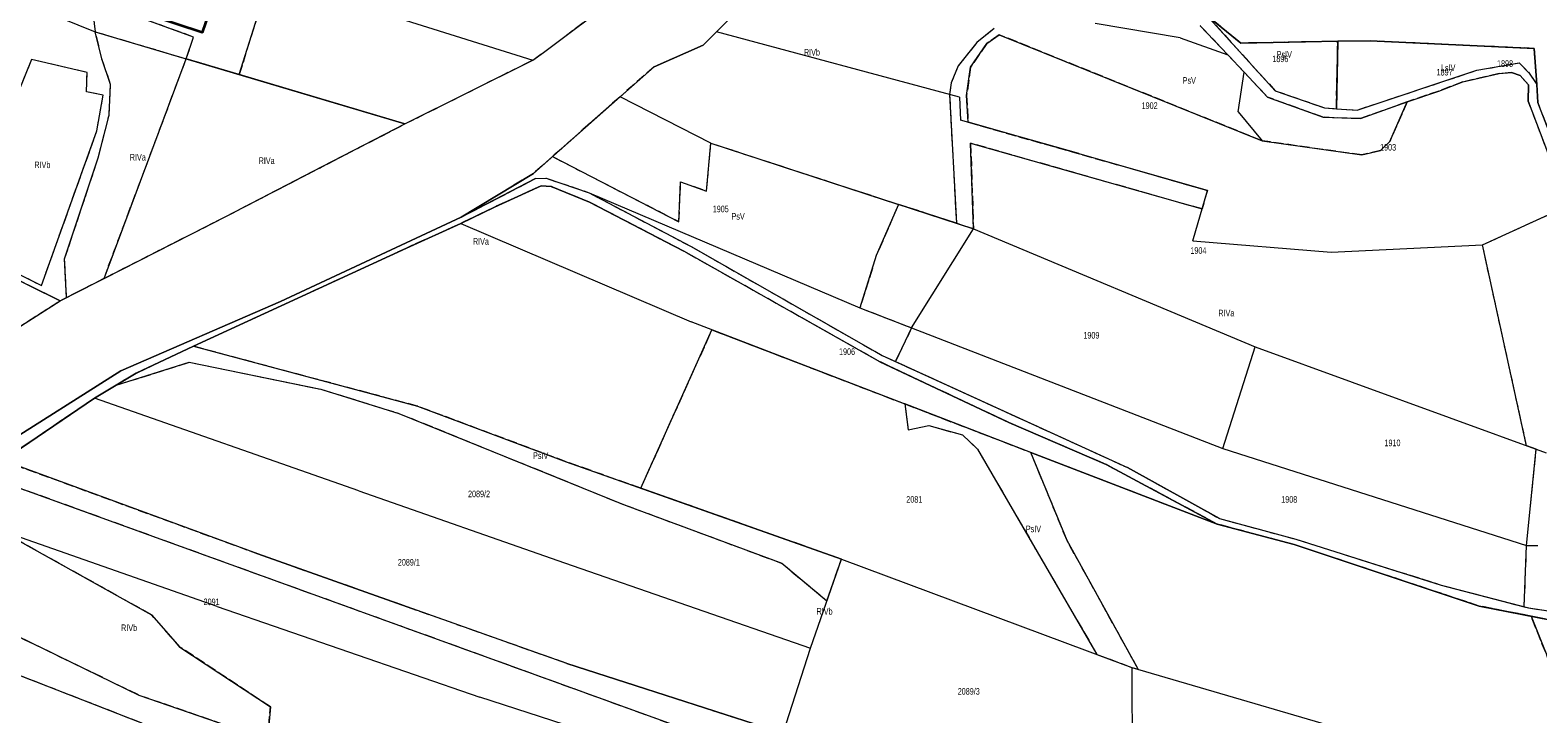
# Model space of a CAD drawing. Header units: metres. Extents: x 7496145 to 7500200, y 5498500 to 5502080.
# Tile 62 of 202: x 7497574 to 7497916, y 5499478 to 5499634. Entities that reach past the tile are written whole.
import ezdxf
from ezdxf.enums import TextEntityAlignment as Align

# ---------------------------------------------------------------- set-up
doc = ezdxf.new("R2010")
doc.units = ezdxf.units.M
doc.header["$MEASUREMENT"] = 0
for name, pattern in [('2.25_0.75', [3, 2.25, -0.75]), ('219-1000', [0]), ('egug-1000', [0])]:
    doc.linetypes.add(name, pattern=pattern)
doc.layers.get('0').update_dxf_attribs({"color": 2, "linetype": 'CONTINUOUS', "lineweight": 5})
for name, color, linetype in [('209-oznaczenie konturu klasyfikacyjnego', 7, 'CONTINUOUS'), ('211-numer działki ewidencyjnej', 7, 'CONTINUOUS'), ('217-kontur klasyfikacyjny', 7, 'CONTINUOUS'), ('218-kontur użytku gruntowego', 7, 'CONTINUOUS'), ('219-działka ewidencyjna', 7, 'CONTINUOUS'), ('312-budynek ewidencyjny', 7, 'CONTINUOUS'), ('Punkt budynku', 7, 'CONTINUOUS')]:
    doc.layers.add(name, color=color, linetype=linetype)
doc.styles.get("Standard").update_dxf_attribs({"font": 'Working1250', "width": 0.75})

# ---------------------------------------------------------------- blocks, each defined once
blk = doc.blocks.new('PUNKTBUD')
at = {"color": 0}
blk.add_circle((0, 0), 0.09, dxfattribs=at)

msp = doc.modelspace()

# ---------------------------------------------------------------- linework, layer by layer
at = {"layer": '217-kontur klasyfikacyjny', "color": 3, "linetype": '2.25_0.75', "lineweight": 18, "flags": 128}
for points in [[(7497744.72, 5499648.22), (7497729.82, 5499633.29)], [(7497628.31, 5499645.69), (7497621.38, 5499623.58)], [(7497690.54, 5499628.64), (7497711.32, 5499644.26)], [(7497610.99, 5499632.12), (7497599.59, 5499636.27)], [(7497792.94, 5499634.05), (7497789, 5499630.89)], [(7497846.05, 5499628.06), (7497839.76, 5499634.68)], [(7497841.27, 5499637.01), (7497856.76, 5499619.93)], [(7497848.99, 5499630.74), (7497841.27, 5499637.01)], [(7497590.16, 5499627.18), (7497588.69, 5499633.32)], [(7497588.69, 5499633.32), (7497609.35, 5499627.17)], [(7497609.35, 5499627.17), (7497610.99, 5499632.12)], [(7497729.82, 5499633.29), (7497726.82, 5499630.27)], [(7497789, 5499630.89), (7497784.77, 5499625.58)], [(7497791.23, 5499630.65), (7497787.56, 5499625.26)], [(7497794.08, 5499632.64), (7497791.23, 5499630.65)], [(7497853.79, 5499608.54), (7497794.08, 5499632.64)], [(7497870.98, 5499631.16), (7497848.99, 5499630.74)], [(7497870.68, 5499615.82), (7497870.98, 5499631.16)], [(7497878.38, 5499631.24), (7497870.98, 5499631.16)], [(7497915.59, 5499629.53), (7497878.38, 5499631.24)], [(7497592.16, 5499621.37), (7497590.16, 5499627.18)], [(7497590.67, 5499577.28), (7497609.35, 5499627.17)], [(7497621.38, 5499623.58), (7497609.35, 5499627.17)], [(7497688.11, 5499626.9), (7497690.54, 5499628.64)], [(7497726.82, 5499630.27), (7497715.69, 5499625.37)], [(7497849.76, 5499624.12), (7497846.05, 5499628.06)], [(7497916.22, 5499621.32), (7497915.59, 5499629.53)], [(7497574.2, 5499627), (7497557.19, 5499585.2)], [(7497586.83, 5499624.06), (7497574.2, 5499627)], [(7497586.69, 5499619.68), (7497586.83, 5499624.06)], [(7497659.04, 5499612.36), (7497688.11, 5499626.9)], [(7497715.69, 5499625.37), (7497707.91, 5499618.56)], [(7497784.77, 5499625.58), (7497783.19, 5499621.74)], [(7497787.56, 5499625.26), (7497786.67, 5499618.86)], [(7497855.07, 5499618.44), (7497849.76, 5499624.12)], [(7497875.43, 5499615.52), (7497902.59, 5499624.56)], [(7497907.65, 5499623.8), (7497899.43, 5499621.92)], [(7497902.59, 5499624.56), (7497912.19, 5499626.25)], [(7497910.5, 5499624.09), (7497907.65, 5499623.8)], [(7497912.44, 5499623.35), (7497910.5, 5499624.09)], [(7497912.19, 5499626.25), (7497914.51, 5499623.91)], [(7497914.51, 5499623.91), (7497916.22, 5499621.32)], [(7497591.81, 5499614.39), (7497592.16, 5499621.37)], [(7497659.04, 5499612.36), (7497621.38, 5499623.58)], [(7497783.19, 5499621.74), (7497782.79, 5499619.08)], [(7497899.43, 5499621.92), (7497893.99, 5499619.84)], [(7497914.34, 5499621.24), (7497912.44, 5499623.35)], [(7497914.28, 5499617.58), (7497914.34, 5499621.24)], [(7497916.22, 5499621.32), (7497916.43, 5499617.25)], [(7497590.49, 5499618.92), (7497586.69, 5499619.68)], [(7497589.06, 5499610.84), (7497590.49, 5499618.92)], [(7497707.91, 5499618.56), (7497699.08, 5499610.72)], [(7497782.79, 5499619.08), (7497784.34, 5499589.8)], [(7497786.67, 5499618.86), (7497787, 5499612.76)], [(7497867.67, 5499613.88), (7497855.07, 5499618.44)], [(7497856.76, 5499619.93), (7497867.97, 5499616.02)], [(7497886.74, 5499617.37), (7497876.15, 5499613.59)], [(7497886.74, 5499617.37), (7497882.84, 5499608.41)], [(7497893.99, 5499619.84), (7497886.74, 5499617.37)], [(7497923.28, 5499593.74), (7497914.28, 5499617.58)], [(7497916.43, 5499617.25), (7497925.76, 5499593.08)], [(7497589.43, 5499604.93), (7497591.81, 5499614.39)], [(7497876.15, 5499613.59), (7497867.67, 5499613.88)], [(7497867.97, 5499616.02), (7497870.68, 5499615.82)], [(7497870.68, 5499615.82), (7497875.43, 5499615.52)], [(7497576.46, 5499575.66), (7497589.06, 5499610.84)], [(7497640.26, 5499602.68), (7497659.04, 5499612.36)], [(7497699.08, 5499610.72), (7497692.57, 5499604.95)], [(7497787, 5499612.76), (7497841.37, 5499597.28)], [(7497727.6, 5499597.09), (7497728.53, 5499608.01)], [(7497728.53, 5499608.01), (7497771.21, 5499594.09)], [(7497840.15, 5499593.04), (7497787.58, 5499607.99)], [(7497787.58, 5499607.99), (7497788.21, 5499588.54)], [(7497876.49, 5499605.32), (7497853.79, 5499608.54)], [(7497882.84, 5499608.41), (7497880.69, 5499606.32)], [(7497581.71, 5499581.68), (7497589.43, 5499604.93)], [(7497692.57, 5499604.95), (7497688.28, 5499601.14)], [(7497692.57, 5499604.95), (7497721.3, 5499590.15)], [(7497880.69, 5499606.32), (7497876.49, 5499605.32)], [(7497618.31, 5499591.32), (7497640.26, 5499602.68)], [(7497688.28, 5499601.14), (7497671.84, 5499591.19)], [(7497671.84, 5499591.19), (7497688.74, 5499599.96)], [(7497688.74, 5499599.96), (7497691.15, 5499600.05)], [(7497691.15, 5499600.05), (7497700.9, 5499596.73)], [(7497690, 5499598.31), (7497679.4, 5499593.49)], [(7497692.25, 5499598.12), (7497690, 5499598.31)], [(7497701, 5499594.6), (7497692.25, 5499598.12)], [(7497700.9, 5499596.73), (7497724.11, 5499584.49)], [(7497721.3, 5499590.15), (7497721.69, 5499599.25)], [(7497721.69, 5499599.25), (7497727.6, 5499597.09)], [(7497841.37, 5499597.28), (7497840.15, 5499593.04)], [(7497679.4, 5499593.49), (7497671.72, 5499589.75)], [(7497722.38, 5499583.44), (7497701, 5499594.6)], [(7497771.21, 5499594.09), (7497766.14, 5499582.44)], [(7497784.34, 5499589.8), (7497771.21, 5499594.09)], [(7497903.88, 5499584.89), (7497923.28, 5499593.74)], [(7497590.67, 5499577.28), (7497618.31, 5499591.32)], [(7497671.72, 5499589.75), (7497659.36, 5499584.14)], [(7497788.21, 5499588.54), (7497784.34, 5499589.8)], [(7497580.68, 5499572.2), (7497545.83, 5499589.28)], [(7497557.19, 5499585.2), (7497576.46, 5499575.66)], [(7497659.36, 5499584.14), (7497610.99, 5499561.84)], [(7497766.95, 5499558.34), (7497722.38, 5499583.44)], [(7497724.11, 5499584.49), (7497767.46, 5499559.75)], [(7497913.89, 5499539.24), (7497903.88, 5499584.89)], [(7497582.15, 5499572.95), (7497581.71, 5499581.68)], [(7497766.14, 5499582.44), (7497762.43, 5499570.58)], [(7497585.88, 5499574.84), (7497590.67, 5499577.28)], [(7497580.68, 5499572.2), (7497581.25, 5499572.49)], [(7497581.25, 5499572.49), (7497582.15, 5499572.95)], [(7497582.15, 5499572.95), (7497585.88, 5499574.84)], [(7497553.02, 5499554.53), (7497580.68, 5499572.2)], [(7497762.43, 5499570.58), (7497774.18, 5499566.03)], [(7497712.64, 5499529.59), (7497728.81, 5499565.58)], [(7497728.81, 5499565.58), (7497772.61, 5499548.74)], [(7497774.18, 5499566.03), (7497770.47, 5499558.37)], [(7497610.99, 5499561.84), (7497598.01, 5499555.72)], [(7497650.88, 5499551.18), (7497610.99, 5499561.84)], [(7497767.46, 5499559.75), (7497770.47, 5499558.37)], [(7497593.41, 5499552.98), (7497610.03, 5499558.21)], [(7497598.01, 5499555.72), (7497593.41, 5499552.98)], [(7497610.03, 5499558.21), (7497639.92, 5499552.1)], [(7497796.23, 5499544.52), (7497766.95, 5499558.34)], [(7497770.47, 5499558.37), (7497823.22, 5499534.29)], [(7497593.41, 5499552.98), (7497588.54, 5499550.08)], [(7497639.92, 5499552.1), (7497657.65, 5499546.6)], [(7497588.54, 5499550.08), (7497570.01, 5499537.49)], [(7497661.93, 5499548.23), (7497650.88, 5499551.18)], [(7497772.61, 5499548.74), (7497801.26, 5499537.72)], [(7497772.61, 5499548.74), (7497773.36, 5499542.88)], [(7497657.65, 5499546.6), (7497708.7, 5499525.89)], [(7497695.67, 5499535.59), (7497661.93, 5499548.23)], [(7497773.36, 5499542.88), (7497778.05, 5499543.84)], [(7497778.05, 5499543.84), (7497785.71, 5499541.71)], [(7497785.71, 5499541.71), (7497789.16, 5499538.46)], [(7497818.37, 5499534.96), (7497796.23, 5499544.52)], [(7497789.16, 5499538.46), (7497816.27, 5499491.82)], [(7497916.1, 5499538.43), (7497913.89, 5499539.24)], [(7497913.9, 5499516.59), (7497916.1, 5499538.43)], [(7497570.27, 5499534.94), (7497625.64, 5499514.68)], [(7497712.64, 5499529.59), (7497695.67, 5499535.59)], [(7497801.26, 5499537.72), (7497843.63, 5499521.43)], [(7497809.49, 5499517.68), (7497801.26, 5499537.72)], [(7497843.63, 5499521.43), (7497818.37, 5499534.96)], [(7497823.22, 5499534.29), (7497844.16, 5499522.69)], [(7497727.78, 5499473), (7497570.78, 5499529.85)], [(7497758.22, 5499513.46), (7497712.64, 5499529.59)], [(7497708.7, 5499525.89), (7497744.68, 5499512.53)], [(7497861.06, 5499516.77), (7497843.63, 5499521.43)], [(7497844.16, 5499522.69), (7497861.49, 5499517.98)], [(7497601.42, 5499500.84), (7497567.55, 5499519.73)], [(7497825.65, 5499488.44), (7497809.49, 5499517.68)], [(7497861.49, 5499517.98), (7497894.52, 5499507.57)], [(7497625.64, 5499514.68), (7497659.56, 5499502.66)], [(7497903.16, 5499502.81), (7497861.06, 5499516.77)], [(7497913.36, 5499502.63), (7497913.9, 5499516.59)], [(7497744.68, 5499512.53), (7497754.92, 5499503.99)], [(7497754.92, 5499503.99), (7497758.22, 5499513.46)], [(7497894.52, 5499507.57), (7497913.36, 5499502.63)], [(7497558.6, 5499502.01), (7497598.61, 5499482.58)], [(7497607.93, 5499493.49), (7497601.42, 5499500.84)], [(7497659.56, 5499502.66), (7497695.86, 5499489.78)], [(7497914.92, 5499500.51), (7497903.16, 5499502.81)], [(7497913.36, 5499502.63), (7497914.36, 5499502.37)], [(7497914.36, 5499502.37), (7497918.77, 5499501.72)], [(7497939.45, 5499439.32), (7497914.92, 5499500.51)], [(7497919.41, 5499499.63), (7497914.92, 5499500.51)], [(7497555, 5499493.49), (7497616.86, 5499469.4)], [(7497628.49, 5499479.87), (7497607.93, 5499493.49)], [(7497816.27, 5499491.82), (7497824.22, 5499488.86)], [(7497695.86, 5499489.78), (7497740.74, 5499475.29)], [(7497824.22, 5499488.86), (7497825.65, 5499488.44)], [(7497598.61, 5499482.58), (7497627.84, 5499472.5)], [(7497627.84, 5499472.5), (7497628.49, 5499479.87)]]:
    msp.add_lwpolyline(points, dxfattribs=at)
at = {"layer": '218-kontur użytku gruntowego', "color": 3, "linetype": 'egug-1000', "lineweight": 18, "flags": 128}
for points in [[(7497744.72, 5499648.22), (7497729.82, 5499633.29)], [(7497621.38, 5499623.58), (7497628.31, 5499645.69)], [(7497690.54, 5499628.64), (7497711.32, 5499644.26)], [(7497610.99, 5499632.12), (7497599.59, 5499636.27)], [(7497792.94, 5499634.05), (7497789, 5499630.89)], [(7497839.76, 5499634.68), (7497846.05, 5499628.06)], [(7497841.27, 5499637.01), (7497856.76, 5499619.93)], [(7497848.99, 5499630.74), (7497841.27, 5499637.01)], [(7497590.16, 5499627.18), (7497588.69, 5499633.32)], [(7497588.69, 5499633.32), (7497609.35, 5499627.17)], [(7497609.35, 5499627.17), (7497610.99, 5499632.12)], [(7497729.82, 5499633.29), (7497726.82, 5499630.27)], [(7497789, 5499630.89), (7497784.77, 5499625.58)], [(7497787.56, 5499625.26), (7497791.23, 5499630.65)], [(7497791.23, 5499630.65), (7497794.08, 5499632.64)], [(7497794.08, 5499632.64), (7497853.79, 5499608.54)], [(7497870.98, 5499631.16), (7497848.99, 5499630.74)], [(7497870.98, 5499631.16), (7497870.68, 5499615.82)], [(7497878.38, 5499631.24), (7497870.98, 5499631.16)], [(7497915.59, 5499629.53), (7497878.38, 5499631.24)], [(7497592.16, 5499621.37), (7497590.16, 5499627.18)], [(7497590.67, 5499577.28), (7497609.35, 5499627.17)], [(7497621.38, 5499623.58), (7497609.35, 5499627.17)], [(7497688.11, 5499626.9), (7497690.54, 5499628.64)], [(7497726.82, 5499630.27), (7497715.69, 5499625.37)], [(7497846.05, 5499628.06), (7497849.76, 5499624.12)], [(7497916.22, 5499621.32), (7497915.59, 5499629.53)], [(7497574.2, 5499627), (7497557.19, 5499585.2)], [(7497586.83, 5499624.06), (7497574.2, 5499627)], [(7497586.69, 5499619.68), (7497586.83, 5499624.06)], [(7497659.04, 5499612.36), (7497688.11, 5499626.9)], [(7497715.69, 5499625.37), (7497707.91, 5499618.56)], [(7497784.77, 5499625.58), (7497783.19, 5499621.74)], [(7497786.67, 5499618.86), (7497787.56, 5499625.26)], [(7497849.76, 5499624.12), (7497855.07, 5499618.44)], [(7497875.43, 5499615.52), (7497902.59, 5499624.56)], [(7497899.43, 5499621.92), (7497907.65, 5499623.8)], [(7497902.59, 5499624.56), (7497912.19, 5499626.25)], [(7497907.65, 5499623.8), (7497910.5, 5499624.09)], [(7497910.5, 5499624.09), (7497912.44, 5499623.35)], [(7497912.19, 5499626.25), (7497914.51, 5499623.91)], [(7497914.51, 5499623.91), (7497916.22, 5499621.32)], [(7497591.81, 5499614.39), (7497592.16, 5499621.37)], [(7497659.04, 5499612.36), (7497621.38, 5499623.58)], [(7497783.19, 5499621.74), (7497782.79, 5499619.08)], [(7497893.99, 5499619.84), (7497899.43, 5499621.92)], [(7497912.44, 5499623.35), (7497914.34, 5499621.24)], [(7497914.34, 5499621.24), (7497914.28, 5499617.58)], [(7497916.43, 5499617.25), (7497916.22, 5499621.32)], [(7497590.49, 5499618.92), (7497586.69, 5499619.68)], [(7497589.06, 5499610.84), (7497590.49, 5499618.92)], [(7497707.91, 5499618.56), (7497699.08, 5499610.72)], [(7497782.79, 5499619.08), (7497784.34, 5499589.8)], [(7497787, 5499612.76), (7497786.67, 5499618.86)], [(7497855.07, 5499618.44), (7497867.67, 5499613.88)], [(7497856.76, 5499619.93), (7497867.97, 5499616.02)], [(7497876.15, 5499613.59), (7497886.74, 5499617.37)], [(7497882.84, 5499608.41), (7497886.74, 5499617.37)], [(7497886.74, 5499617.37), (7497893.99, 5499619.84)], [(7497914.28, 5499617.58), (7497923.28, 5499593.74)], [(7497925.76, 5499593.08), (7497916.43, 5499617.25)], [(7497589.43, 5499604.93), (7497591.81, 5499614.39)], [(7497867.67, 5499613.88), (7497876.15, 5499613.59)], [(7497867.97, 5499616.02), (7497870.68, 5499615.82)], [(7497870.68, 5499615.82), (7497875.43, 5499615.52)], [(7497576.46, 5499575.66), (7497589.06, 5499610.84)], [(7497640.26, 5499602.68), (7497659.04, 5499612.36)], [(7497699.08, 5499610.72), (7497692.57, 5499604.95)], [(7497841.37, 5499597.28), (7497787, 5499612.76)], [(7497727.6, 5499597.09), (7497728.53, 5499608.01)], [(7497728.53, 5499608.01), (7497771.21, 5499594.09)], [(7497788.21, 5499588.54), (7497787.58, 5499607.99)], [(7497787.58, 5499607.99), (7497840.15, 5499593.04)], [(7497853.79, 5499608.54), (7497876.49, 5499605.32)], [(7497880.69, 5499606.32), (7497882.84, 5499608.41)], [(7497581.71, 5499581.68), (7497589.43, 5499604.93)], [(7497692.57, 5499604.95), (7497688.28, 5499601.14)], [(7497692.57, 5499604.95), (7497721.3, 5499590.15)], [(7497876.49, 5499605.32), (7497880.69, 5499606.32)], [(7497618.31, 5499591.32), (7497640.26, 5499602.68)], [(7497688.28, 5499601.14), (7497671.84, 5499591.19)], [(7497671.84, 5499591.19), (7497688.74, 5499599.96)], [(7497688.74, 5499599.96), (7497691.15, 5499600.05)], [(7497691.15, 5499600.05), (7497700.9, 5499596.73)], [(7497690, 5499598.31), (7497679.4, 5499593.49)], [(7497692.25, 5499598.12), (7497690, 5499598.31)], [(7497701, 5499594.6), (7497692.25, 5499598.12)], [(7497700.9, 5499596.73), (7497724.11, 5499584.49)], [(7497721.3, 5499590.15), (7497721.69, 5499599.25)], [(7497721.69, 5499599.25), (7497727.6, 5499597.09)], [(7497840.15, 5499593.04), (7497841.37, 5499597.28)], [(7497679.4, 5499593.49), (7497671.72, 5499589.75)], [(7497722.38, 5499583.44), (7497701, 5499594.6)], [(7497771.21, 5499594.09), (7497766.14, 5499582.44)], [(7497784.34, 5499589.8), (7497771.21, 5499594.09)], [(7497903.88, 5499584.89), (7497923.28, 5499593.74)], [(7497590.67, 5499577.28), (7497618.31, 5499591.32)], [(7497671.84, 5499591.19), (7497630.8, 5499571.99)], [(7497671.72, 5499589.75), (7497659.36, 5499584.14)], [(7497784.34, 5499589.8), (7497788.21, 5499588.54)], [(7497580.68, 5499572.2), (7497545.83, 5499589.28)], [(7497557.19, 5499585.2), (7497576.46, 5499575.66)], [(7497659.36, 5499584.14), (7497610.99, 5499561.84)], [(7497766.95, 5499558.34), (7497722.38, 5499583.44)], [(7497724.11, 5499584.49), (7497767.46, 5499559.75)], [(7497913.89, 5499539.24), (7497903.88, 5499584.89)], [(7497582.15, 5499572.95), (7497581.71, 5499581.68)], [(7497766.14, 5499582.44), (7497762.43, 5499570.58)], [(7497585.88, 5499574.84), (7497590.67, 5499577.28)], [(7497580.68, 5499572.2), (7497581.25, 5499572.49)], [(7497581.25, 5499572.49), (7497582.15, 5499572.95)], [(7497582.15, 5499572.95), (7497585.88, 5499574.84)], [(7497553.02, 5499554.53), (7497580.68, 5499572.2)], [(7497630.8, 5499571.99), (7497594.51, 5499556.27)], [(7497762.43, 5499570.58), (7497774.18, 5499566.03)], [(7497712.64, 5499529.59), (7497728.81, 5499565.58)], [(7497728.81, 5499565.58), (7497772.61, 5499548.74)], [(7497774.18, 5499566.03), (7497770.47, 5499558.37)], [(7497610.99, 5499561.84), (7497598.01, 5499555.72)], [(7497610.99, 5499561.84), (7497650.88, 5499551.18)], [(7497767.46, 5499559.75), (7497770.47, 5499558.37)], [(7497594.51, 5499556.27), (7497566.92, 5499538.85)], [(7497593.41, 5499552.98), (7497610.03, 5499558.21)], [(7497598.01, 5499555.72), (7497593.41, 5499552.98)], [(7497610.03, 5499558.21), (7497639.92, 5499552.1)], [(7497796.23, 5499544.52), (7497766.95, 5499558.34)], [(7497770.47, 5499558.37), (7497823.22, 5499534.29)], [(7497593.41, 5499552.98), (7497588.54, 5499550.08)], [(7497639.92, 5499552.1), (7497657.65, 5499546.6)], [(7497588.54, 5499550.08), (7497570.01, 5499537.49)], [(7497650.88, 5499551.18), (7497661.93, 5499548.23)], [(7497772.61, 5499548.74), (7497773.36, 5499542.88)], [(7497801.26, 5499537.72), (7497772.61, 5499548.74)], [(7497657.65, 5499546.6), (7497708.7, 5499525.89)], [(7497661.93, 5499548.23), (7497695.67, 5499535.59)], [(7497773.36, 5499542.88), (7497778.05, 5499543.84)], [(7497778.05, 5499543.84), (7497785.71, 5499541.71)], [(7497785.71, 5499541.71), (7497789.16, 5499538.46)], [(7497818.37, 5499534.96), (7497796.23, 5499544.52)], [(7497789.16, 5499538.46), (7497816.27, 5499491.82)], [(7497916.1, 5499538.43), (7497913.89, 5499539.24)], [(7497913.9, 5499516.59), (7497916.1, 5499538.43)], [(7497625.64, 5499514.68), (7497570.27, 5499534.94)], [(7497695.67, 5499535.59), (7497712.64, 5499529.59)], [(7497809.49, 5499517.68), (7497801.26, 5499537.72)], [(7497801.26, 5499537.72), (7497843.63, 5499521.43)], [(7497843.63, 5499521.43), (7497818.37, 5499534.96)], [(7497823.22, 5499534.29), (7497844.16, 5499522.69)], [(7497727.78, 5499473), (7497570.78, 5499529.85)], [(7497758.22, 5499513.46), (7497712.64, 5499529.59)], [(7497708.7, 5499525.89), (7497744.68, 5499512.53)], [(7497861.06, 5499516.77), (7497843.63, 5499521.43)], [(7497844.16, 5499522.69), (7497861.49, 5499517.98)], [(7497567.55, 5499519.73), (7497601.42, 5499500.84)], [(7497825.65, 5499488.44), (7497809.49, 5499517.68)], [(7497861.49, 5499517.98), (7497894.52, 5499507.57)], [(7497659.56, 5499502.66), (7497625.64, 5499514.68)], [(7497903.16, 5499502.81), (7497861.06, 5499516.77)], [(7497913.36, 5499502.63), (7497913.9, 5499516.59)], [(7497744.68, 5499512.53), (7497754.92, 5499503.99)], [(7497754.92, 5499503.99), (7497758.22, 5499513.46)], [(7497894.52, 5499507.57), (7497913.36, 5499502.63)], [(7497558.6, 5499502.01), (7497598.61, 5499482.58)], [(7497601.42, 5499500.84), (7497607.93, 5499493.49)], [(7497695.86, 5499489.78), (7497659.56, 5499502.66)], [(7497914.92, 5499500.51), (7497903.16, 5499502.81)], [(7497913.36, 5499502.63), (7497914.36, 5499502.37)], [(7497914.36, 5499502.37), (7497918.77, 5499501.72)], [(7497919.41, 5499499.63), (7497914.92, 5499500.51)], [(7497914.92, 5499500.51), (7497939.45, 5499439.32)], [(7497555, 5499493.49), (7497616.86, 5499469.4)], [(7497607.93, 5499493.49), (7497628.49, 5499479.87)], [(7497816.27, 5499491.82), (7497824.22, 5499488.86)], [(7497740.74, 5499475.29), (7497695.86, 5499489.78)], [(7497824.22, 5499488.86), (7497825.65, 5499488.44)], [(7497598.61, 5499482.58), (7497627.84, 5499472.5)], [(7497628.49, 5499479.87), (7497627.84, 5499472.5)]]:
    msp.add_lwpolyline(points, dxfattribs=at)
at = {"layer": '219-działka ewidencyjna', "color": 3, "linetype": '219-1000', "lineweight": 18, "flags": 128}
for points in [[(7497690.54, 5499628.64), (7497724.28, 5499654)], [(7497690.54, 5499628.64), (7497724.28, 5499654)], [(7497621.39, 5499647.86), (7497688.11, 5499626.9)], [(7497729.82, 5499633.29), (7497744.72, 5499648.22)], [(7497729.82, 5499633.29), (7497744.72, 5499648.22)], [(7497587.05, 5499646.71), (7497588.69, 5499633.32)], [(7497572.5, 5499639.82), (7497588.69, 5499633.32)], [(7497835.17, 5499631.95), (7497815.86, 5499635.21)], [(7497839.76, 5499634.68), (7497846.05, 5499628.06)], [(7497841.27, 5499637.01), (7497856.76, 5499619.93)], [(7497841.27, 5499637.01), (7497848.99, 5499630.74)], [(7497588.69, 5499633.32), (7497659.04, 5499612.36)], [(7497726.82, 5499630.27), (7497729.82, 5499633.29)], [(7497726.82, 5499630.27), (7497729.82, 5499633.29)], [(7497785.03, 5499618.48), (7497729.82, 5499633.29)], [(7497835.17, 5499631.95), (7497846.05, 5499628.06)], [(7497848.99, 5499630.74), (7497870.98, 5499631.16)], [(7497870.68, 5499615.82), (7497870.98, 5499631.16)], [(7497870.98, 5499631.16), (7497878.38, 5499631.24)], [(7497878.38, 5499631.24), (7497915.59, 5499629.53)], [(7497688.11, 5499626.9), (7497690.54, 5499628.64)], [(7497688.11, 5499626.9), (7497690.54, 5499628.64)], [(7497715.69, 5499625.37), (7497726.82, 5499630.27)], [(7497715.69, 5499625.37), (7497726.82, 5499630.27)], [(7497846.05, 5499628.06), (7497849.76, 5499624.12)], [(7497915.59, 5499629.53), (7497916.22, 5499621.32)], [(7497659.04, 5499612.36), (7497688.11, 5499626.9)], [(7497659.04, 5499612.36), (7497688.11, 5499626.9)], [(7497715.69, 5499625.37), (7497707.91, 5499618.56)], [(7497715.69, 5499625.37), (7497707.91, 5499618.56)], [(7497848.36, 5499615.1), (7497849.76, 5499624.12)], [(7497855.07, 5499618.44), (7497849.76, 5499624.12)], [(7497875.43, 5499615.52), (7497902.59, 5499624.56)], [(7497899.43, 5499621.92), (7497907.65, 5499623.8)], [(7497902.59, 5499624.56), (7497912.19, 5499626.25)], [(7497907.65, 5499623.8), (7497910.5, 5499624.09)], [(7497910.5, 5499624.09), (7497912.44, 5499623.35)], [(7497912.19, 5499626.25), (7497914.51, 5499623.91)], [(7497914.51, 5499623.91), (7497916.22, 5499621.32)], [(7497893.99, 5499619.84), (7497899.43, 5499621.92)], [(7497912.44, 5499623.35), (7497914.34, 5499621.24)], [(7497914.28, 5499617.58), (7497914.34, 5499621.24)], [(7497916.22, 5499621.32), (7497916.43, 5499617.25)], [(7497688.28, 5499601.14), (7497707.91, 5499618.56)], [(7497688.28, 5499601.14), (7497707.91, 5499618.56)], [(7497728.53, 5499608.01), (7497707.91, 5499618.56)], [(7497785.03, 5499618.48), (7497785.26, 5499613.25)], [(7497855.07, 5499618.44), (7497867.67, 5499613.88)], [(7497856.76, 5499619.93), (7497867.97, 5499616.02)], [(7497876.15, 5499613.59), (7497886.74, 5499617.37)], [(7497882.84, 5499608.41), (7497886.74, 5499617.37)], [(7497886.74, 5499617.37), (7497893.99, 5499619.84)], [(7497914.28, 5499617.58), (7497923.28, 5499593.74)], [(7497925.76, 5499593.08), (7497916.43, 5499617.25)], [(7497848.36, 5499615.1), (7497853.79, 5499608.54)], [(7497867.67, 5499613.88), (7497876.15, 5499613.59)], [(7497867.97, 5499616.02), (7497870.68, 5499615.82)], [(7497870.68, 5499615.82), (7497875.43, 5499615.52)], [(7497618.31, 5499591.32), (7497659.04, 5499612.36)], [(7497618.31, 5499591.32), (7497659.04, 5499612.36)], [(7497812.2, 5499605.66), (7497785.26, 5499613.25)], [(7497728.53, 5499608.01), (7497788.21, 5499588.54)], [(7497853.79, 5499608.54), (7497876.49, 5499605.32)], [(7497880.69, 5499606.32), (7497882.84, 5499608.41)], [(7497812.2, 5499605.66), (7497841.37, 5499597.28)], [(7497876.49, 5499605.32), (7497880.69, 5499606.32)], [(7497671.84, 5499591.19), (7497688.28, 5499601.14)], [(7497671.84, 5499591.19), (7497688.28, 5499601.14)], [(7497688.74, 5499599.96), (7497671.84, 5499591.19)], [(7497688.74, 5499599.96), (7497691.15, 5499600.05)], [(7497691.15, 5499600.05), (7497700.9, 5499596.73)], [(7497679.4, 5499593.49), (7497690, 5499598.31)], [(7497690, 5499598.31), (7497692.25, 5499598.12)], [(7497692.25, 5499598.12), (7497701, 5499594.6)], [(7497700.9, 5499596.73), (7497762.43, 5499570.58)], [(7497700.9, 5499596.73), (7497724.11, 5499584.49)], [(7497838.05, 5499585.77), (7497841.37, 5499597.28)], [(7497671.72, 5499589.75), (7497679.4, 5499593.49)], [(7497701, 5499594.6), (7497722.38, 5499583.44)], [(7497903.88, 5499584.89), (7497923.28, 5499593.74)], [(7497539.9, 5499592.35), (7497580.68, 5499572.2)], [(7497580.68, 5499572.2), (7497618.31, 5499591.32)], [(7497580.68, 5499572.2), (7497618.31, 5499591.32)], [(7497630.8, 5499571.99), (7497671.84, 5499591.19)], [(7497630.8, 5499571.99), (7497671.84, 5499591.19)], [(7497659.36, 5499584.14), (7497671.72, 5499589.75)], [(7497671.72, 5499589.75), (7497724.07, 5499567.4)], [(7497774.18, 5499566.03), (7497788.21, 5499588.54)], [(7497788.21, 5499588.54), (7497852.22, 5499561.74)], [(7497610.99, 5499561.84), (7497659.36, 5499584.14)], [(7497766.95, 5499558.34), (7497722.38, 5499583.44)], [(7497724.11, 5499584.49), (7497767.46, 5499559.75)], [(7497838.05, 5499585.77), (7497869.53, 5499583.23)], [(7497869.53, 5499583.23), (7497903.88, 5499584.89)], [(7497551.12, 5499553.32), (7497580.68, 5499572.2)], [(7497551.12, 5499553.32), (7497580.68, 5499572.2)], [(7497594.51, 5499556.27), (7497630.8, 5499571.99)], [(7497594.51, 5499556.27), (7497630.8, 5499571.99)], [(7497762.43, 5499570.58), (7497774.18, 5499566.03)], [(7497843.63, 5499521.43), (7497724.07, 5499567.4)], [(7497774.18, 5499566.03), (7497844.89, 5499538.63)], [(7497598.01, 5499555.72), (7497610.99, 5499561.84)], [(7497610.99, 5499561.84), (7497650.88, 5499551.18)], [(7497767.46, 5499559.75), (7497823.22, 5499534.29)], [(7497844.89, 5499538.63), (7497852.22, 5499561.74)], [(7497852.22, 5499561.74), (7497918.33, 5499537.62)], [(7497566.92, 5499538.85), (7497594.51, 5499556.27)], [(7497566.92, 5499538.85), (7497594.51, 5499556.27)], [(7497588.54, 5499550.08), (7497598.01, 5499555.72)], [(7497766.95, 5499558.34), (7497796.23, 5499544.52)], [(7497570.01, 5499537.49), (7497588.54, 5499550.08)], [(7497648.56, 5499529.01), (7497588.54, 5499550.08)], [(7497650.88, 5499551.18), (7497661.93, 5499548.23)], [(7497661.93, 5499548.23), (7497695.67, 5499535.59)], [(7497796.23, 5499544.52), (7497818.37, 5499534.96)], [(7497844.89, 5499538.63), (7497913.9, 5499516.59)], [(7497625.64, 5499514.68), (7497564.22, 5499537.15)], [(7497695.67, 5499535.59), (7497758.22, 5499513.46)], [(7497818.37, 5499534.96), (7497843.63, 5499521.43)], [(7497844.16, 5499522.69), (7497823.22, 5499534.29)], [(7497648.56, 5499529.01), (7497695.3, 5499512.63)], [(7497616.41, 5499502.71), (7497550.22, 5499525.87)], [(7497843.63, 5499521.43), (7497861.06, 5499516.77)], [(7497844.16, 5499522.69), (7497861.49, 5499517.98)], [(7497861.49, 5499517.98), (7497894.52, 5499507.57)], [(7497625.64, 5499514.68), (7497659.56, 5499502.66)], [(7497861.06, 5499516.77), (7497903.16, 5499502.81)], [(7497913.9, 5499516.59), (7497916.49, 5499516.53)], [(7497695.3, 5499512.63), (7497751.17, 5499493.23)], [(7497751.17, 5499493.23), (7497758.22, 5499513.46)], [(7497758.22, 5499513.46), (7497824.22, 5499488.86)], [(7497894.52, 5499507.57), (7497914.36, 5499502.37)], [(7497616.41, 5499502.71), (7497676.04, 5499482.13)], [(7497695.86, 5499489.78), (7497659.56, 5499502.66)], [(7497903.16, 5499502.81), (7497919.41, 5499499.63)], [(7497914.36, 5499502.37), (7497945.2, 5499497.81)], [(7497555, 5499493.49), (7497616.86, 5499469.4)], [(7497745.02, 5499473.91), (7497751.17, 5499493.23)], [(7497695.86, 5499489.78), (7497745.02, 5499473.91)], [(7497824.22, 5499488.86), (7497824.27, 5499467.9)], [(7497824.22, 5499488.86), (7497885.77, 5499470.81)], [(7497752.9, 5499457.21), (7497676.04, 5499482.13)]]:
    msp.add_lwpolyline(points, dxfattribs=at)
at = {"layer": '312-budynek ewidencyjny', "color": 7, "linetype": 'Continuous', "lineweight": 35, "flags": 128}
for points in [[(7497612.94, 5499633.18), (7497601.43, 5499636.94)], [(7497614.4, 5499637.3), (7497612.94, 5499633.18)]]:
    msp.add_lwpolyline(points, dxfattribs=at)

# ---------------------------------------------------------------- block references
at = {"layer": 'Punkt budynku', "color": 5, "linetype": 'Continuous', "lineweight": 13}
msp.add_blockref('PUNKTBUD', (7497612.94, 5499633.18), dxfattribs=at)

# ---------------------------------------------------------------- texts
at = {"layer": '209-oznaczenie konturu klasyfikacyjnego', "color": 3, "linetype": 'Continuous', "lineweight": 18, "width": 0.79}
for s, p in [('RIVb', (7497749.7, 5499627.91)), ('PsIV', (7497857.13, 5499627.42)), ('LsIV', (7497894.45, 5499624.38)), ('PsV', (7497835.77, 5499621.5)), ('RIVb', (7497574.84, 5499602.33)), ('RIVa', (7497596.52, 5499604.05)), ('RIVa', (7497625.8, 5499603.27)), ('PsV', (7497733.25, 5499590.62)), ('RIVa', (7497674.49, 5499584.93)), ('RIVa', (7497843.86, 5499568.64)), ('PsIV', (7497688.16, 5499536.24)), ('PsIV', (7497800.13, 5499519.59)), ('RIVb', (7497752.57, 5499500.86)), ('RIVb', (7497594.55, 5499497.12))]:
    msp.add_text(s, height=1.5, dxfattribs=at).set_placement(p)
at = {"layer": '211-numer działki ewidencyjnej', "color": 3, "linetype": 'Continuous', "lineweight": 18, "width": 0.79}
for s, p in [('1896', (7497856.13, 5499626.42)), ('1897', (7497893.45, 5499623.38)), ('1898', (7497907.19, 5499625.34)), ('1902', (7497826.43, 5499615.78)), ('1903', (7497880.61, 5499606.32)), ('1905', (7497728.98, 5499592.3)), ('1904', (7497837.51, 5499582.85)), ('1909', (7497813.2, 5499563.59)), ('1906', (7497757.68, 5499559.87)), ('1910', (7497881.61, 5499539.14)), ('2089/2', (7497673.38, 5499527.54)), ('2081', (7497772.96, 5499526.3)), ('1908', (7497858.15, 5499526.29)), ('2089/1', (7497657.43, 5499512)), ('2089/3', (7497784.65, 5499482.67))]:
    msp.add_text(s, height=1.5, dxfattribs=at).set_placement(p)
msp.add_text('2091', height=1.5, dxfattribs=at).set_placement((7497613.29, 5499504.51), align=Align.TOP_LEFT)

doc.saveas('drawing.dxf')
